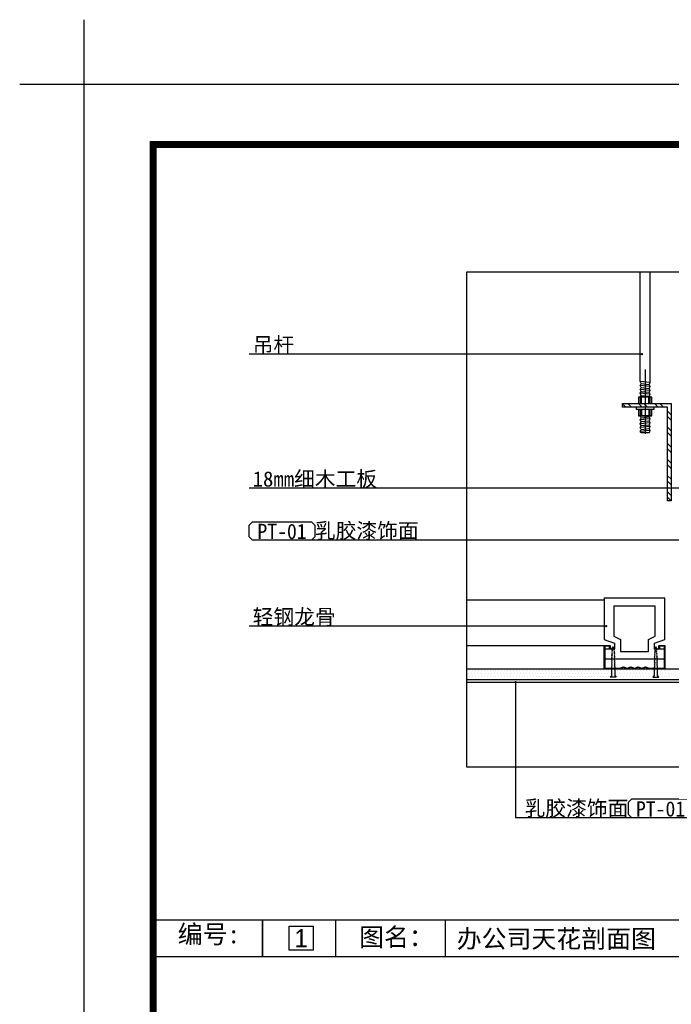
# Model space of a CAD drawing. Header units: millimetres. Extents: x -53 to 3023, y -53 to 2153.
# Tile 17 of 52: x -53 to 482, y 1344 to 2153. Entities that reach past the tile are written whole.
import ezdxf
from ezdxf.enums import TextEntityAlignment as Align

# ---------------------------------------------------------------- set-up
doc = ezdxf.new("R2010")
doc.units = ezdxf.units.MM
doc.header["$LTSCALE"] = 5
doc.linetypes.add('DASH', pattern=[0.35, 0.25, -0.1])
doc.layers.get('Defpoints').update_dxf_attribs({"color": 8})
for name, color, linetype in [('8', 8, 'Continuous'), ('A-建筑-拆墙', 251, 'Continuous'), ('A-建筑-窗户', 4, 'Continuous'), ('A2图框$0$E-图框', 100, 'Continuous'), ('E--图例', 3, 'Continuous'), ('E-文本', 7, 'Continuous'), ('F-文本', 61, 'Continuous'), ('Q-立面-完成面造型线', 6, 'Continuous'), ('Q-立面-次粗线', 31, 'Continuous'), ('Q-立面-粗线', 30, 'Continuous')]:
    doc.layers.add(name, color=color, linetype=linetype)
doc.layers.add('A-批量打印图层', color=251, linetype='Continuous', plot=False)
doc.layers.add('A2图框$0$图框外线', color=1, linetype='Continuous', plot=False)
doc.styles.add('-宋体', font='SimSun.ttf', dxfattribs={"width": 0.8})
doc.styles.add('ar', font='arial.ttf')
doc.styles.get("Standard").update_dxf_attribs({"font": 'SimSun.ttf'})
doc.styles.add('TXT', font='gbenor.shx', dxfattribs={"width": 0.7})
doc.styles.add('黑体', font='SIMHEI_0.TTF')
doc.dimstyles.new('1', dxfattribs={"dimscale": 0, "dimtxt": 2.5, "dimasz": 1.5, "dimexe": 1, "dimexo": 0, "dimgap": 0.3, "dimtad": 1, "dimdec": 0, "dimzin": 0, "dimdsep": 46, "dimtxsty": 'Standard', "dimblk": 'ARCHTICK', "dimcen": 0.09, "dimclrd": 8, "dimclre": 8, "dimclrt": 4, "dimadec": 0, "dimazin": 0, "dimtfac": 1, "dimtdec": 0, "dimtix": 1, "dimtofl": 0, "dimtmove": 2, "dimatfit": 3, "dimldrblk": 'DOTSMALL', "dimfxl": 5, "dimfxlon": 1, "dimtolj": 1, "dimtzin": 0, "dimarcsym": 0})

# ---------------------------------------------------------------- blocks, each defined once
blk = doc.blocks.new('*E13')
at = {"layer": '8'}
h = blk.add_hatch(dxfattribs=at)
h.set_pattern_fill('ANSI32', color=256, scale=5, style=0)
h.set_pattern_definition([(135, (1175299.3576, -805799.0824), (1.3258252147, 1.3258252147), []), (135, (1175298.4737, -805799.0824), (1.3258252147, 1.3258252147), [])])
h.paths.add_polyline_path([(8, 0), (7.4, 0), (7.4, 15.4), (0, 15.4), (0, 16), (8, 16)])
for p, q in [((3.7, 21.56), (3.7, 11.01)), ((4.5, 19.44), (2.9, 19.6)), ((4.5, 18.8), (2.9, 18.96)), ((4.5, 18.16), (2.9, 18.32)), ((3.05, 19.26), (4.35, 19.13)), ((3.05, 18.62), (4.35, 18.49)), ((3.05, 17.98), (4.35, 17.85)), ((4.5, 17.52), (2.9, 17.68)), ((2.9, 17.04), (2.9, 16)), ((3.05, 17.34), (4.35, 17.21)), ((3.1, 16), (3.1, 17.04)), ((4.3, 16), (4.3, 17.04)), ((4.5, 17.04), (4.5, 16)), ((2.65, 15), (3.02, 15)), ((5.64, 15.4), (2.76, 15.4)), ((2.9, 15), (2.9, 13.96)), ((3.1, 15), (3.1, 13.96)), ((4.3, 15), (4.3, 13.96)), ((4.5, 15), (4.5, 13.96)), ((4.79, 13.96), (2.59, 13.96)), ((4.5, 13.48), (2.9, 13.32)), ((3.05, 13.66), (4.35, 13.79)), ((3.05, 13.02), (4.35, 13.15)), ((4.5, 12.84), (2.9, 12.68)), ((4.5, 12.2), (2.9, 12.04)), ((4.5, 11.56), (2.9, 11.4)), ((3.05, 12.38), (4.35, 12.51)), ((3.05, 11.74), (4.35, 11.87)), ((4.34, 11.2), (3, 11.2))]:
    blk.add_line(p, q, dxfattribs=at)
for points in [[(2.9, 17.04), (3.05, 17.34), (2.9, 17.68), (3.05, 17.98), (2.9, 18.32), (3.05, 18.62), (2.9, 18.96), (3.05, 19.26), (2.9, 19.6), (2.9, 37.6)], [(4.5, 37.6), (4.5, 19.44), (4.35, 19.13), (4.5, 18.8), (4.35, 18.49), (4.5, 18.16), (4.35, 17.85), (4.5, 17.52), (4.35, 17.21), (4.5, 17.04)], [(8, 0), (7.4, 0), (7.4, 15.4), (0, 15.4), (0, 16), (8, 16), (8, 0)], [(5.14, 15.4), (5.14, 15), (2.26, 15), (2.26, 15.4)], [(3, 11.2), (2.9, 11.4), (3.05, 11.74), (2.9, 12.04), (3.05, 12.38), (2.9, 12.68), (3.05, 13.02), (2.9, 13.32), (3.05, 13.66), (2.9, 13.96)], [(4.43, 13.96), (4.35, 13.79), (4.5, 13.48), (4.35, 13.15), (4.5, 12.84), (4.35, 12.51), (4.5, 12.2), (4.35, 11.87), (4.5, 11.56), (4.34, 11.2)]]:
    blk.add_lwpolyline(points, dxfattribs=at)
for points in [[(4.79, 17.04), (2.59, 17.04), (2.59, 16), (4.79, 16)], [(4.79, 15), (2.59, 15), (2.59, 13.96), (4.79, 13.96)]]:
    blk.add_lwpolyline(points, close=True, dxfattribs=at)
blk = doc.blocks.new('A$C09D450D1')
at = {"layer": '8'}
for p, q in [((-50, 24), (-50, 58)), ((-50, 58), (0, 58)), ((0, 58), (0, 24)), ((-42, 26.86), (-42, 51.32)), ((-42, 51.32), (-8, 51.32)), ((-8, 51.32), (-8, 26.86)), ((-36.5, 23.86), (-42, 26.86)), ((-8, 26.86), (-13.5, 23.86)), ((-41.5, 21), (-50, 24)), ((-45, 19), (-50, 19)), ((-50, 19), (-50, 0)), ((-49.5, 0.5), (-49.5, 18.5)), ((-49.5, 18.5), (-45.5, 18.5)), ((-45.5, 18.5), (-45.5, 16)), ((-45, 16), (-45, 19)), ((-43.25, 16.67), (-42.51, 18)), ((-43, 16.03), (-43.25, 16.67)), ((-42.51, 18), (-41.88, 17.18)), ((-41.88, 17.18), (-42.04, 16.38)), ((-42.04, 16.38), (-41.77, 15.74)), ((-41.5, 16), (-41.5, 21)), ((-36.5, 14), (-36.5, 23.86)), ((-13.5, 23.86), (-13.5, 14)), ((0, 24), (-8.5, 21)), ((-8.5, 21), (-8.5, 16)), ((-7.96, 16.38), (-8.23, 15.74)), ((-7.49, 18), (-8.12, 17.18)), ((-8.12, 17.18), (-7.96, 16.38)), ((-6.75, 16.67), (-7.49, 18)), ((-7, 16.03), (-6.75, 16.67)), ((0, 19), (-5, 19)), ((-5, 19), (-5, 16)), ((-4.5, 16), (-4.5, 18.5)), ((-4.5, 18.5), (-0.5, 18.5)), ((-0.5, 18.5), (-0.5, 0.5)), ((0, 0), (0, 19)), ((-49.5, 8), (-49.5, 16)), ((-49.5, 16), (-41.5, 16)), ((-45.5, 16), (-45, 16)), ((-43.76, 8.82), (-43.25, 9.79)), ((-43.35, 8.13), (-43.76, 8.82)), ((-43.76, 7.14), (-43.35, 8.13)), ((-43.69, 10.46), (-43.23, 11.43)), ((-43.25, 9.79), (-43.69, 10.46)), ((-43.58, 12.07), (-43.17, 13.01)), ((-43.23, 11.43), (-43.58, 12.07)), ((-43.43, 13.65), (-43.11, 14.51)), ((-43.17, 13.01), (-43.43, 13.65)), ((-43.32, 15.17), (-43, 16.03)), ((-43.11, 14.51), (-43.32, 15.17)), ((-41.77, 15.74), (-41.96, 14.93)), ((-41.96, 14.93), (-41.64, 14.31)), ((-41.64, 14.31), (-41.81, 13.51)), ((-41.81, 13.51), (-41.48, 12.85)), ((-41.48, 12.85), (-41.77, 11.96)), ((-41.77, 11.96), (-41.35, 11.31)), ((-41.35, 11.31), (-41.75, 10.35)), ((-41.75, 10.35), (-41.26, 9.67)), ((-41.26, 9.67), (-41.66, 8.7)), ((-41.66, 8.7), (-41.26, 8)), ((-13.5, 14), (-36.5, 14)), ((-8.25, 10.35), (-8.74, 9.67)), ((-8.74, 9.67), (-8.34, 8.7)), ((-8.34, 8.7), (-8.74, 8)), ((-8.23, 11.96), (-8.65, 11.31)), ((-8.65, 11.31), (-8.25, 10.35)), ((-8.19, 13.51), (-8.52, 12.85)), ((-8.52, 12.85), (-8.23, 11.96)), ((-8.5, 16), (-0.5, 16)), ((-8.04, 14.93), (-8.36, 14.31)), ((-8.36, 14.31), (-8.19, 13.51)), ((-8.23, 15.74), (-8.04, 14.93)), ((-6.68, 15.17), (-7, 16.03)), ((-6.89, 14.51), (-6.68, 15.17)), ((-6.57, 13.65), (-6.89, 14.51)), ((-6.83, 13.01), (-6.57, 13.65)), ((-6.42, 12.07), (-6.83, 13.01)), ((-6.77, 11.43), (-6.42, 12.07)), ((-6.31, 10.46), (-6.77, 11.43)), ((-6.75, 9.79), (-6.31, 10.46)), ((-6.24, 8.82), (-6.75, 9.79)), ((-6.65, 8.13), (-6.24, 8.82)), ((-6.24, 7.14), (-6.65, 8.13)), ((-5, 16), (-4.5, 16)), ((-0.5, 16), (-0.5, 8)), ((-50, 0), (-37, 0)), ((-0.5, 8), (-49.5, 8)), ((-37.08, 0.5), (-49.5, 0.5)), ((-43.35, 6.44), (-43.76, 7.14)), ((-43.76, 5.47), (-43.35, 6.44)), ((-43.35, 4.77), (-43.76, 5.47)), ((-43.76, 3.8), (-43.35, 4.77)), ((-43.35, 3.1), (-43.76, 3.8)), ((-43.76, 2.14), (-43.35, 3.1)), ((-43.76, 2.14), (-43.76, 2.14)), ((-43.76, -5.63), (-43.76, 2.14)), ((-41.26, 8), (-41.68, 7.04)), ((-41.68, 7.04), (-41.26, 6.33)), ((-41.26, 6.33), (-41.68, 5.37)), ((-41.68, 5.37), (-41.26, 4.67)), ((-41.26, 4.67), (-41.68, 3.7)), ((-41.68, 3.7), (-41.26, 2.99)), ((-41.26, 2.99), (-41.68, 2.06)), ((-41.68, 2.06), (-41.26, 1.33)), ((-41.26, 1.33), (-41.26, -5.63)), ((-34, 1.53), (-37.08, 0.5)), ((-37, 0), (-34, 1)), ((-31, 0.53), (-34, 1.53)), ((-34, 1), (-31, 0)), ((-28, 1.53), (-31, 0.53)), ((-31, 0), (-28, 1)), ((-25, 0.53), (-28, 1.53)), ((-28, 1), (-25, 0)), ((-22, 1.53), (-25, 0.53)), ((-25, 0), (-22, 1)), ((-19, 0.53), (-22, 1.53)), ((-22, 1), (-19, 0)), ((-16, 1.53), (-19, 0.53)), ((-19, 0), (-16, 1)), ((-12.92, 0.5), (-16, 1.53)), ((-16, 1), (-13, 0)), ((-13, 0), (0, 0)), ((-0.5, 0.5), (-12.92, 0.5)), ((-8.74, 8), (-8.32, 7.04)), ((-8.32, 7.04), (-8.74, 6.33)), ((-8.74, 6.33), (-8.32, 5.37)), ((-8.32, 5.37), (-8.74, 4.67)), ((-8.74, 4.67), (-8.32, 3.7)), ((-8.32, 3.7), (-8.74, 2.99)), ((-8.74, 2.99), (-8.32, 2.06)), ((-8.32, 2.06), (-8.74, 1.33)), ((-8.74, 1.33), (-8.74, -5.63)), ((-6.65, 6.44), (-6.24, 7.14)), ((-6.24, 5.47), (-6.65, 6.44)), ((-6.65, 4.77), (-6.24, 5.47)), ((-6.24, 3.8), (-6.65, 4.77)), ((-6.65, 3.1), (-6.24, 3.8)), ((-6.24, 2.14), (-6.65, 3.1)), ((-6.24, 2.14), (-6.24, 2.14)), ((-6.24, -5.63), (-6.24, 2.14)), ((-45.01, -7), (-43.76, -5.63)), ((-40.01, -7), (-45.01, -7)), ((-41.26, -5.63), (-40.01, -7)), ((-8.74, -5.63), (-9.99, -7)), ((-9.99, -7), (-4.99, -7)), ((-4.99, -7), (-6.24, -5.63))]:
    blk.add_line(p, q, dxfattribs=at)
blk = doc.blocks.new('*E14')
at = {"layer": '8'}
for p, q in [((0, 12.74), (22.59, 12.74)), ((22.59, 5.15), (0, 5.15))]:
    blk.add_line(p, q, dxfattribs=at)
at = {"layer": '8', "extrusion": (0, 0, -1), "xscale": 0.1999999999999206, "yscale": 0.1999999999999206, "zscale": -0.1999999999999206}
blk.add_blockref('A$C09D450D1', (-22.59, 1.4), dxfattribs=at)
blk = doc.blocks.new('A2图框')
at = {"layer": 'A2图框$0$E-图框', "color": 4, "const_width": 1.13}
blk.add_lwpolyline([(-363.4, 295.3), (209.38, 295.3), (209.38, -104.9), (-363.4, -104.9)], close=True, dxfattribs=at)
at = {"layer": 'A2图框$0$图框外线', "color": 1}
blk.add_lwpolyline([(-385.32, 305.2), (-374.72, 305.2), (-374.72, 315.8)], dxfattribs=at)
blk.add_lwpolyline([(-374.72, 305.2), (219.28, 305.2), (219.28, -114.8), (-374.72, -114.8)], close=True, dxfattribs=at)
blk.add_lwpolyline([(-374.72, 305.2), (219.28, 305.2), (219.28, -114.8), (-374.72, -114.8)], close=True, dxfattribs=at)
blk.add_lwpolyline([(-374.72, 305.2), (219.28, 305.2), (219.28, -114.8), (-374.72, -114.8)], close=True, dxfattribs=at)
blk = doc.blocks.new('序号')
at = {"layer": 'E-文本', "color": 3}
blk.add_lwpolyline([(-5.25, 0.25), (0.25, 0.25), (0.25, -5.25), (-5.25, -5.25)], close=True, dxfattribs=at)
at = {"layer": 'E-文本', "style": '黑体'}
blk.add_attdef('序号', text='', height=4, dxfattribs=at).set_placement((-2.5, -2.5), align=Align.MIDDLE_CENTER)
blk = doc.blocks.new('_ArchTick')
at = {"color": 0, "linetype": 'ByBlock', "const_width": 0.15}
blk.add_lwpolyline([(-0.5, -0.5), (0.5, 0.5)], dxfattribs=at)
blk = doc.blocks.new('材料编号1')
at = {"layer": 'E--图例', "color": 3}
blk.add_lwpolyline([(8.72, -1.9), (8.72, -0.64), (8.35, -0.27), (1.89, -0.27), (1.52, -0.64), (1.52, -1.9), (1.89, -2.27), (8.35, -2.27)], close=True, dxfattribs=at)
at = {"layer": 'E-文本', "style": 'TXT', "width": 0.7}
blk.add_attdef('编号', (1.61, -2.3), '', height=2, dxfattribs=at)
blk = doc.blocks.new('0')
at = {"color": 3}
for p, q in [((-535380.33, 505321.13), (-534861.54, 505321.13)), ((-535362.33, 505315.13), (-535362.33, 505321.13)), ((-535362.33, 505321.13), (-535362.33, 505315.13)), ((-535350.33, 505321.13), (-535350.33, 505315.13)), ((-535332.33, 505321.13), (-535332.33, 505315.13)), ((-535380.33, 505315.13), (-534861.54, 505315.13))]:
    blk.add_line(p, q, dxfattribs=at)
at = {"layer": 'A-批量打印图层'}
blk.add_lwpolyline([(-535391.64, 505458.51), (-534797.64, 505458.51), (-534797.64, 505038.51), (-535391.64, 505038.51)], close=True, dxfattribs=at)
at = {"layer": 'Defpoints', "linetype": 'Continuous'}
blk.add_lwpolyline([(-535328.79, 505346.27), (-535178.53, 505346.27), (-535178.53, 505427.62), (-535328.79, 505427.62)], close=True, dxfattribs=at)
at = {"layer": 'Q-立面-完成面造型线', "ltscale": 0.2}
blk.add_line((-535328.79, 505360.22, 1.38), (-535249.36, 505360.22, 1.38), dxfattribs=at)
at = {"layer": 'Q-立面-次粗线', "ltscale": 0.2}
for p, q in [((-535328.79, 505362.42, 1.38), (-535249.76, 505362.42, 1.38)), ((-535328.73, 505362.05, 1.38), (-535328.73, 505362.05, 1.38)), ((-535328.26, 505362.05, 1.38), (-535328.26, 505362.05, 1.38)), ((-535327.78, 505362.05, 1.38), (-535327.78, 505362.05, 1.38)), ((-535327.31, 505362.05, 1.38), (-535327.31, 505362.05, 1.38)), ((-535326.83, 505362.05, 1.38), (-535326.83, 505362.05, 1.38)), ((-535326.35, 505362.05, 1.38), (-535326.35, 505362.05, 1.38)), ((-535325.88, 505362.05, 1.38), (-535325.88, 505362.05, 1.38)), ((-535325.4, 505362.05, 1.38), (-535325.4, 505362.05, 1.38)), ((-535324.92, 505362.05, 1.38), (-535324.92, 505362.05, 1.38)), ((-535324.45, 505362.05, 1.38), (-535324.45, 505362.05, 1.38)), ((-535323.97, 505362.05, 1.38), (-535323.97, 505362.05, 1.38)), ((-535323.5, 505362.05, 1.38), (-535323.5, 505362.05, 1.38)), ((-535323.02, 505362.05, 1.38), (-535323.02, 505362.05, 1.38)), ((-535322.54, 505362.05, 1.38), (-535322.54, 505362.05, 1.38)), ((-535322.07, 505362.05, 1.38), (-535322.07, 505362.05, 1.38)), ((-535321.59, 505362.05, 1.38), (-535321.59, 505362.05, 1.38)), ((-535321.11, 505362.05, 1.38), (-535321.11, 505362.05, 1.38)), ((-535320.64, 505362.05, 1.38), (-535320.64, 505362.05, 1.38)), ((-535320.16, 505362.05, 1.38), (-535320.16, 505362.05, 1.38)), ((-535319.69, 505362.05, 1.38), (-535319.69, 505362.05, 1.38)), ((-535319.21, 505362.05, 1.38), (-535319.21, 505362.05, 1.38)), ((-535318.73, 505362.05, 1.38), (-535318.73, 505362.05, 1.38)), ((-535318.26, 505362.05, 1.38), (-535318.26, 505362.05, 1.38)), ((-535317.78, 505362.05, 1.38), (-535317.78, 505362.05, 1.38)), ((-535317.3, 505362.05, 1.38), (-535317.3, 505362.05, 1.38)), ((-535316.83, 505362.05, 1.38), (-535316.83, 505362.05, 1.38)), ((-535316.35, 505362.05, 1.38), (-535316.35, 505362.05, 1.38)), ((-535315.88, 505362.05, 1.38), (-535315.88, 505362.05, 1.38)), ((-535315.4, 505362.05, 1.38), (-535315.4, 505362.05, 1.38)), ((-535314.92, 505362.05, 1.38), (-535314.92, 505362.05, 1.38)), ((-535314.45, 505362.05, 1.38), (-535314.45, 505362.05, 1.38)), ((-535313.97, 505362.05, 1.38), (-535313.97, 505362.05, 1.38)), ((-535313.49, 505362.05, 1.38), (-535313.49, 505362.05, 1.38)), ((-535313.02, 505362.05, 1.38), (-535313.02, 505362.05, 1.38)), ((-535312.54, 505362.05, 1.38), (-535312.54, 505362.05, 1.38)), ((-535312.07, 505362.05, 1.38), (-535312.07, 505362.05, 1.38)), ((-535311.59, 505362.05, 1.38), (-535311.59, 505362.05, 1.38)), ((-535311.11, 505362.05, 1.38), (-535311.11, 505362.05, 1.38)), ((-535310.64, 505362.05, 1.38), (-535310.64, 505362.05, 1.38)), ((-535310.16, 505362.05, 1.38), (-535310.16, 505362.05, 1.38)), ((-535309.68, 505362.05, 1.38), (-535309.68, 505362.05, 1.38)), ((-535309.21, 505362.05, 1.38), (-535309.21, 505362.05, 1.38)), ((-535308.73, 505362.05, 1.38), (-535308.73, 505362.05, 1.38)), ((-535308.26, 505362.05, 1.38), (-535308.26, 505362.05, 1.38)), ((-535307.78, 505362.05, 1.38), (-535307.78, 505362.05, 1.38)), ((-535307.3, 505362.05, 1.38), (-535307.3, 505362.05, 1.38)), ((-535306.83, 505362.05, 1.38), (-535306.83, 505362.05, 1.38)), ((-535306.35, 505362.05, 1.38), (-535306.35, 505362.05, 1.38)), ((-535305.87, 505362.05, 1.38), (-535305.87, 505362.05, 1.38)), ((-535305.4, 505362.05, 1.38), (-535305.4, 505362.05, 1.38)), ((-535304.92, 505362.05, 1.38), (-535304.92, 505362.05, 1.38)), ((-535304.45, 505362.05, 1.38), (-535304.45, 505362.05, 1.38)), ((-535303.97, 505362.05, 1.38), (-535303.97, 505362.05, 1.38)), ((-535303.49, 505362.05, 1.38), (-535303.49, 505362.05, 1.38)), ((-535303.02, 505362.05, 1.38), (-535303.02, 505362.05, 1.38)), ((-535302.54, 505362.05, 1.38), (-535302.54, 505362.05, 1.38)), ((-535302.06, 505362.05, 1.38), (-535302.06, 505362.05, 1.38)), ((-535301.59, 505362.05, 1.38), (-535301.59, 505362.05, 1.38)), ((-535301.11, 505362.05, 1.38), (-535301.11, 505362.05, 1.38)), ((-535300.64, 505362.05, 1.38), (-535300.64, 505362.05, 1.38)), ((-535300.16, 505362.05, 1.38), (-535300.16, 505362.05, 1.38)), ((-535299.68, 505362.05, 1.38), (-535299.68, 505362.05, 1.38)), ((-535299.21, 505362.05, 1.38), (-535299.21, 505362.05, 1.38)), ((-535298.73, 505362.05, 1.38), (-535298.73, 505362.05, 1.38)), ((-535298.25, 505362.05, 1.38), (-535298.25, 505362.05, 1.38)), ((-535297.78, 505362.05, 1.38), (-535297.78, 505362.05, 1.38)), ((-535297.3, 505362.05, 1.38), (-535297.3, 505362.05, 1.38)), ((-535296.83, 505362.05, 1.38), (-535296.83, 505362.05, 1.38)), ((-535296.35, 505362.05, 1.38), (-535296.35, 505362.05, 1.38)), ((-535295.87, 505362.05, 1.38), (-535295.87, 505362.05, 1.38)), ((-535295.4, 505362.05, 1.38), (-535295.4, 505362.05, 1.38)), ((-535328.79, 505360.62, 1.38), (-535249.76, 505360.62, 1.38)), ((-535328.73, 505361.09, 1.38), (-535328.73, 505361.09, 1.38)), ((-535328.5, 505361.57, 1.38), (-535328.5, 505361.57, 1.38)), ((-535328.26, 505361.09, 1.38), (-535328.26, 505361.09, 1.38)), ((-535328.02, 505361.57, 1.38), (-535328.02, 505361.57, 1.38)), ((-535327.78, 505361.09, 1.38), (-535327.78, 505361.09, 1.38)), ((-535327.54, 505361.57, 1.38), (-535327.54, 505361.57, 1.38)), ((-535327.31, 505361.09, 1.38), (-535327.31, 505361.09, 1.38)), ((-535327.07, 505361.57, 1.38), (-535327.07, 505361.57, 1.38)), ((-535326.83, 505361.09, 1.38), (-535326.83, 505361.09, 1.38)), ((-535326.59, 505361.57, 1.38), (-535326.59, 505361.57, 1.38)), ((-535326.35, 505361.09, 1.38), (-535326.35, 505361.09, 1.38)), ((-535326.12, 505361.57, 1.38), (-535326.12, 505361.57, 1.38)), ((-535325.88, 505361.09, 1.38), (-535325.88, 505361.09, 1.38)), ((-535325.64, 505361.57, 1.38), (-535325.64, 505361.57, 1.38)), ((-535325.4, 505361.09, 1.38), (-535325.4, 505361.09, 1.38)), ((-535325.16, 505361.57, 1.38), (-535325.16, 505361.57, 1.38)), ((-535324.92, 505361.09, 1.38), (-535324.92, 505361.09, 1.38)), ((-535324.69, 505361.57, 1.38), (-535324.69, 505361.57, 1.38)), ((-535324.45, 505361.09, 1.38), (-535324.45, 505361.09, 1.38)), ((-535324.21, 505361.57, 1.38), (-535324.21, 505361.57, 1.38)), ((-535323.97, 505361.09, 1.38), (-535323.97, 505361.09, 1.38)), ((-535323.73, 505361.57, 1.38), (-535323.73, 505361.57, 1.38)), ((-535323.5, 505361.09, 1.38), (-535323.5, 505361.09, 1.38)), ((-535323.26, 505361.57, 1.38), (-535323.26, 505361.57, 1.38)), ((-535323.02, 505361.09, 1.38), (-535323.02, 505361.09, 1.38)), ((-535322.78, 505361.57, 1.38), (-535322.78, 505361.57, 1.38)), ((-535322.54, 505361.09, 1.38), (-535322.54, 505361.09, 1.38)), ((-535322.31, 505361.57, 1.38), (-535322.31, 505361.57, 1.38)), ((-535322.07, 505361.09, 1.38), (-535322.07, 505361.09, 1.38)), ((-535321.83, 505361.57, 1.38), (-535321.83, 505361.57, 1.38)), ((-535321.59, 505361.09, 1.38), (-535321.59, 505361.09, 1.38)), ((-535321.35, 505361.57, 1.38), (-535321.35, 505361.57, 1.38)), ((-535321.11, 505361.09, 1.38), (-535321.11, 505361.09, 1.38)), ((-535320.88, 505361.57, 1.38), (-535320.88, 505361.57, 1.38)), ((-535320.64, 505361.09, 1.38), (-535320.64, 505361.09, 1.38)), ((-535320.4, 505361.57, 1.38), (-535320.4, 505361.57, 1.38)), ((-535320.16, 505361.09, 1.38), (-535320.16, 505361.09, 1.38)), ((-535319.92, 505361.57, 1.38), (-535319.92, 505361.57, 1.38)), ((-535319.69, 505361.09, 1.38), (-535319.69, 505361.09, 1.38)), ((-535319.45, 505361.57, 1.38), (-535319.45, 505361.57, 1.38)), ((-535319.21, 505361.09, 1.38), (-535319.21, 505361.09, 1.38)), ((-535318.97, 505361.57, 1.38), (-535318.97, 505361.57, 1.38)), ((-535318.73, 505361.09, 1.38), (-535318.73, 505361.09, 1.38)), ((-535318.5, 505361.57, 1.38), (-535318.5, 505361.57, 1.38)), ((-535318.26, 505361.09, 1.38), (-535318.26, 505361.09, 1.38)), ((-535318.02, 505361.57, 1.38), (-535318.02, 505361.57, 1.38)), ((-535317.78, 505361.09, 1.38), (-535317.78, 505361.09, 1.38)), ((-535317.54, 505361.57, 1.38), (-535317.54, 505361.57, 1.38)), ((-535317.3, 505361.09, 1.38), (-535317.3, 505361.09, 1.38)), ((-535317.07, 505361.57, 1.38), (-535317.07, 505361.57, 1.38)), ((-535316.83, 505361.09, 1.38), (-535316.83, 505361.09, 1.38)), ((-535316.59, 505361.57, 1.38), (-535316.59, 505361.57, 1.38)), ((-535316.35, 505361.09, 1.38), (-535316.35, 505361.09, 1.38)), ((-535316.11, 505361.57, 1.38), (-535316.11, 505361.57, 1.38)), ((-535315.88, 505361.09, 1.38), (-535315.88, 505361.09, 1.38)), ((-535315.64, 505361.57, 1.38), (-535315.64, 505361.57, 1.38)), ((-535315.4, 505361.09, 1.38), (-535315.4, 505361.09, 1.38)), ((-535315.16, 505361.57, 1.38), (-535315.16, 505361.57, 1.38)), ((-535314.92, 505361.09, 1.38), (-535314.92, 505361.09, 1.38)), ((-535314.69, 505361.57, 1.38), (-535314.69, 505361.57, 1.38)), ((-535314.45, 505361.09, 1.38), (-535314.45, 505361.09, 1.38)), ((-535314.21, 505361.57, 1.38), (-535314.21, 505361.57, 1.38)), ((-535313.97, 505361.09, 1.38), (-535313.97, 505361.09, 1.38)), ((-535313.73, 505361.57, 1.38), (-535313.73, 505361.57, 1.38)), ((-535313.49, 505361.09, 1.38), (-535313.49, 505361.09, 1.38)), ((-535313.26, 505361.57, 1.38), (-535313.26, 505361.57, 1.38)), ((-535313.02, 505361.09, 1.38), (-535313.02, 505361.09, 1.38)), ((-535312.78, 505361.57, 1.38), (-535312.78, 505361.57, 1.38)), ((-535312.54, 505361.09, 1.38), (-535312.54, 505361.09, 1.38)), ((-535312.3, 505361.57, 1.38), (-535312.3, 505361.57, 1.38)), ((-535312.07, 505361.09, 1.38), (-535312.07, 505361.09, 1.38)), ((-535311.83, 505361.57, 1.38), (-535311.83, 505361.57, 1.38)), ((-535311.59, 505361.09, 1.38), (-535311.59, 505361.09, 1.38)), ((-535311.35, 505361.57, 1.38), (-535311.35, 505361.57, 1.38)), ((-535311.11, 505361.09, 1.38), (-535311.11, 505361.09, 1.38)), ((-535310.88, 505361.57, 1.38), (-535310.88, 505361.57, 1.38)), ((-535310.64, 505361.09, 1.38), (-535310.64, 505361.09, 1.38)), ((-535310.4, 505361.57, 1.38), (-535310.4, 505361.57, 1.38)), ((-535310.16, 505361.09, 1.38), (-535310.16, 505361.09, 1.38)), ((-535309.92, 505361.57, 1.38), (-535309.92, 505361.57, 1.38)), ((-535309.68, 505361.09, 1.38), (-535309.68, 505361.09, 1.38)), ((-535309.45, 505361.57, 1.38), (-535309.45, 505361.57, 1.38)), ((-535309.21, 505361.09, 1.38), (-535309.21, 505361.09, 1.38)), ((-535308.97, 505361.57, 1.38), (-535308.97, 505361.57, 1.38)), ((-535308.73, 505361.09, 1.38), (-535308.73, 505361.09, 1.38)), ((-535308.49, 505361.57, 1.38), (-535308.49, 505361.57, 1.38)), ((-535308.26, 505361.09, 1.38), (-535308.26, 505361.09, 1.38)), ((-535308.02, 505361.57, 1.38), (-535308.02, 505361.57, 1.38)), ((-535307.78, 505361.09, 1.38), (-535307.78, 505361.09, 1.38)), ((-535307.54, 505361.57, 1.38), (-535307.54, 505361.57, 1.38)), ((-535307.3, 505361.09, 1.38), (-535307.3, 505361.09, 1.38)), ((-535307.07, 505361.57, 1.38), (-535307.07, 505361.57, 1.38)), ((-535306.83, 505361.09, 1.38), (-535306.83, 505361.09, 1.38)), ((-535306.59, 505361.57, 1.38), (-535306.59, 505361.57, 1.38)), ((-535306.35, 505361.09, 1.38), (-535306.35, 505361.09, 1.38)), ((-535306.11, 505361.57, 1.38), (-535306.11, 505361.57, 1.38)), ((-535305.87, 505361.09, 1.38), (-535305.87, 505361.09, 1.38)), ((-535305.64, 505361.57, 1.38), (-535305.64, 505361.57, 1.38)), ((-535305.4, 505361.09, 1.38), (-535305.4, 505361.09, 1.38)), ((-535305.16, 505361.57, 1.38), (-535305.16, 505361.57, 1.38)), ((-535304.92, 505361.09, 1.38), (-535304.92, 505361.09, 1.38)), ((-535304.68, 505361.57, 1.38), (-535304.68, 505361.57, 1.38)), ((-535304.45, 505361.09, 1.38), (-535304.45, 505361.09, 1.38)), ((-535304.21, 505361.57, 1.38), (-535304.21, 505361.57, 1.38)), ((-535303.97, 505361.09, 1.38), (-535303.97, 505361.09, 1.38)), ((-535303.73, 505361.57, 1.38), (-535303.73, 505361.57, 1.38)), ((-535303.49, 505361.09, 1.38), (-535303.49, 505361.09, 1.38)), ((-535303.26, 505361.57, 1.38), (-535303.26, 505361.57, 1.38)), ((-535303.02, 505361.09, 1.38), (-535303.02, 505361.09, 1.38)), ((-535302.78, 505361.57, 1.38), (-535302.78, 505361.57, 1.38)), ((-535302.54, 505361.09, 1.38), (-535302.54, 505361.09, 1.38)), ((-535302.3, 505361.57, 1.38), (-535302.3, 505361.57, 1.38)), ((-535302.06, 505361.09, 1.38), (-535302.06, 505361.09, 1.38)), ((-535301.83, 505361.57, 1.38), (-535301.83, 505361.57, 1.38)), ((-535301.59, 505361.09, 1.38), (-535301.59, 505361.09, 1.38)), ((-535301.35, 505361.57, 1.38), (-535301.35, 505361.57, 1.38)), ((-535301.11, 505361.09, 1.38), (-535301.11, 505361.09, 1.38)), ((-535300.87, 505361.57, 1.38), (-535300.87, 505361.57, 1.38)), ((-535300.64, 505361.09, 1.38), (-535300.64, 505361.09, 1.38)), ((-535300.4, 505361.57, 1.38), (-535300.4, 505361.57, 1.38)), ((-535300.16, 505361.09, 1.38), (-535300.16, 505361.09, 1.38)), ((-535299.92, 505361.57, 1.38), (-535299.92, 505361.57, 1.38)), ((-535299.68, 505361.09, 1.38), (-535299.68, 505361.09, 1.38)), ((-535299.45, 505361.57, 1.38), (-535299.45, 505361.57, 1.38)), ((-535299.21, 505361.09, 1.38), (-535299.21, 505361.09, 1.38)), ((-535298.97, 505361.57, 1.38), (-535298.97, 505361.57, 1.38)), ((-535298.73, 505361.09, 1.38), (-535298.73, 505361.09, 1.38)), ((-535298.49, 505361.57, 1.38), (-535298.49, 505361.57, 1.38)), ((-535298.25, 505361.09, 1.38), (-535298.25, 505361.09, 1.38)), ((-535298.02, 505361.57, 1.38), (-535298.02, 505361.57, 1.38)), ((-535297.78, 505361.09, 1.38), (-535297.78, 505361.09, 1.38)), ((-535297.54, 505361.57, 1.38), (-535297.54, 505361.57, 1.38)), ((-535297.3, 505361.09, 1.38), (-535297.3, 505361.09, 1.38)), ((-535297.06, 505361.57, 1.38), (-535297.06, 505361.57, 1.38)), ((-535296.83, 505361.09, 1.38), (-535296.83, 505361.09, 1.38)), ((-535296.59, 505361.57, 1.38), (-535296.59, 505361.57, 1.38)), ((-535296.35, 505361.09, 1.38), (-535296.35, 505361.09, 1.38)), ((-535296.11, 505361.57, 1.38), (-535296.11, 505361.57, 1.38)), ((-535295.87, 505361.09, 1.38), (-535295.87, 505361.09, 1.38)), ((-535295.64, 505361.57, 1.38), (-535295.64, 505361.57, 1.38)), ((-535295.4, 505361.09, 1.38), (-535295.4, 505361.09, 1.38)), ((-535295.16, 505361.57, 1.38), (-535295.16, 505361.57, 1.38))]:
    blk.add_line(p, q, dxfattribs=at)
at = {"layer": 'Q-立面-粗线', "linetype": 'DASH', "ltscale": 5}
blk.add_lwpolyline([(-535328.79, 505346.27), (-535178.53, 505346.27), (-535178.53, 505427.62), (-535328.79, 505427.62)], close=True, dxfattribs=at)
at = {"ltscale": 0.2}
blk.add_blockref('*E13', (-535303.16, 505390.02, 1.38), dxfattribs=at)
at = {"layer": '8', "ltscale": 0.2}
blk.add_blockref('*E14', (-535328.79, 505361.02, 1.38), dxfattribs=at)
at = {"layer": 'A-建筑-窗户', "ltscale": 0.5}
blk.add_blockref('A2图框', (-535016.93, 505153.31), dxfattribs=at)
at = {"layer": 'E-文本', "color": 8}
ref = blk.add_blockref('序号', (-535354.2, 505319.9), dxfattribs=dict(at, xscale=0.7199999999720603, yscale=0.7199999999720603, zscale=0.7199999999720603))
ref.add_attrib('序号', '1', dxfattribs={"layer": 'F-文本', "color": 7, "height": 3, "style": 'ar', "width": 0.926302}).set_placement((-535356, 505318.1), align=Align.MIDDLE_CENTER)
at = {"layer": 'F-文本', "color": 43}
ref = blk.add_blockref('材料编号1', (-535366.8, 505383.16), dxfattribs=dict(at, xscale=-1.5, yscale=1.5, zscale=1.5, rotation=180))
ref.add_attrib('编号', 'PT-01', (-535363.18, 505383.74), dxfattribs={"color": 7, "height": 2.5, "style": '-宋体', "width": 0.951562})
ref = blk.add_blockref('材料编号1', (-535289.15, 505337.55), dxfattribs=dict(at, xscale=1.5, yscale=1.5, zscale=1.5, rotation=180))
ref.add_attrib('编号', 'PT-01', (-535300.97, 505338.12), dxfattribs={"color": 7, "height": 2.5, "style": '-宋体', "width": 0.951562})
at = {"layer": 'E-文本', "style": '黑体'}
for s, p in [('编号:', (-535376.28, 505318.77)), ('图名：', (-535346.47, 505318.3))]:
    blk.add_text(s, height=3, dxfattribs=at).set_placement(p, align=Align.MIDDLE_LEFT)
at = {"layer": 'E-文本', "color": 8, "style": '黑体'}
blk.add_text('办公司天花剖面图', height=3, dxfattribs=at).set_placement((-535330.42, 505318.02), align=Align.MIDDLE_LEFT)
at = {"layer": 'E-文本', "char_height": 2.5, "width": 67.2735, "style": '-宋体'}
for s, insert, attachment_point in [('{\\W1;吊杆}', (-535363.96, 505414.13), 7), ('{\\W1;18mm细木工板}', (-535363.96, 505392.08), 7), ('{\\W1;乳胶漆饰面}', (-535353.73, 505383.57), 7), ('{\\W1;轻钢龙骨}', (-535363.96, 505369.42), 7), ('{\\W1;乳胶漆饰面}', (-535302.22, 505337.95), 9)]:
    blk.add_mtext(s, dxfattribs=dict(at, insert=insert, attachment_point=attachment_point))
at = {"layer": 'A-建筑-拆墙'}
for points in [[(-535299.98, 505414.13), (-535364.52, 505414.13)], [(-535293.5, 505392.08), (-535364.52, 505392.08)], [(-535289.37, 505383.57), (-535354.28, 505383.57)], [(-535305.87, 505369.42), (-535364.52, 505369.42)], [(-535320.76, 505360.22), (-535320.76, 505337.95), (-535301.67, 505337.95)]]:
    blk.add_leader(points, dimstyle='1', override={"dimscale": 0.487633, "dimasz": 0.75, "dimtad": 0, "dimldrblk": 'Dot'}, dxfattribs=at)

msp = doc.modelspace()

# ---------------------------------------------------------------- block references
at = {"xscale": 5, "yscale": 5, "zscale": 5}
msp.add_blockref('0', (2676958.21, -2525192.55), dxfattribs=at)

doc.saveas('drawing.dxf')
